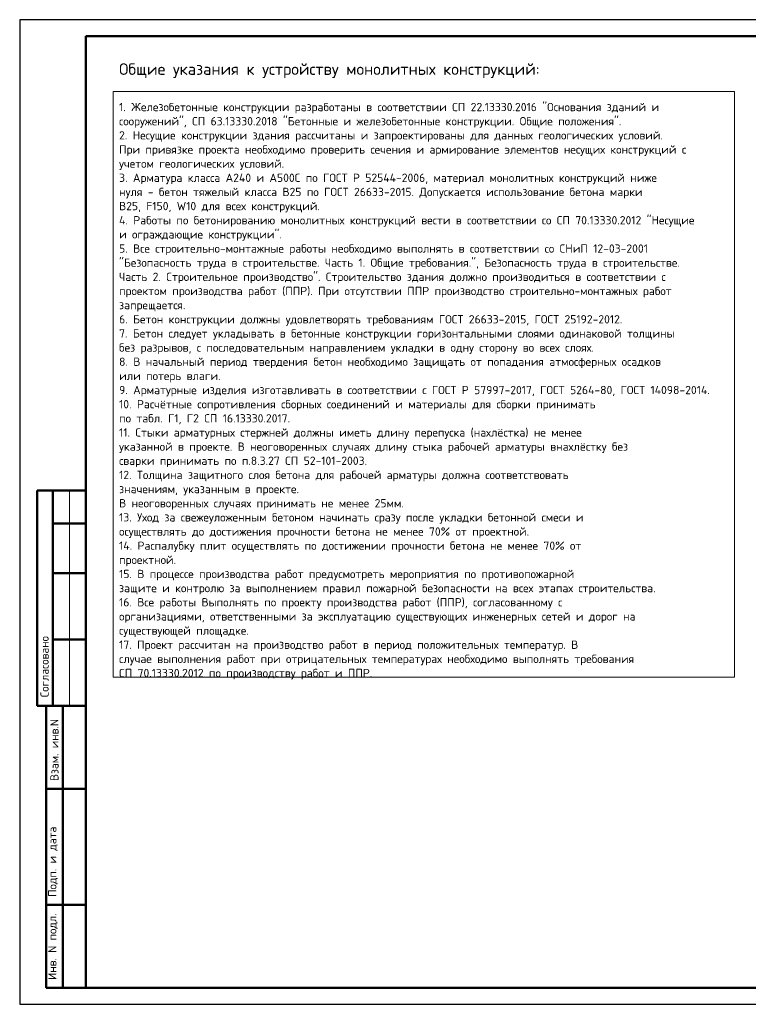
# Model space of a CAD drawing. Header units: millimetres. Extents: x 0 to 42000, y 0 to 29700.
# Tile 1 of 3: x 0 to 21991, y 0 to 29700. Entities that reach past the tile are written whole.
import ezdxf

# ---------------------------------------------------------------- set-up
doc = ezdxf.new("R2010")
doc.units = ezdxf.units.MM
doc.layers.add('Standard', color=7, linetype='Continuous', lineweight=25)
doc.layers.add('Позиционная метка линия выноска', color=7, linetype='Continuous', lineweight=13)
doc.styles.add('ARIAL', font='arial.ttf')
doc.styles.add('ISOCPEUR', font='txt')

msp = doc.modelspace()

# ---------------------------------------------------------------- linework, layer by layer
at = {"layer": 'Standard', "color": 7, "linetype": 'Continuous', "lineweight": 25, "transparency": 33554687}
msp.add_line((2000, 29200), (2000, 1058), dxfattribs=at)
at = {"layer": 'Standard', "color": 7, "linetype": 'Continuous', "lineweight": 50, "transparency": 33554687}
for p, q in [((6, 15500), (0, 15500)), ((2000, 15500), (527, 15500)), ((527, 15500), (527, 9000)), ((527, 15500), (527, 9000)), ((1000, 15500), (1000, 9000)), ((2000, 14500), (1000, 14500)), ((2000, 13000), (1000, 13000)), ((2000, 11000), (1000, 11000)), ((0, 9000), (6, 9000)), ((527, 9000), (2000, 9000)), ((800, 500), (800, 9000)), ((800, 500), (800, 9000)), ((1300, 500), (1300, 9000)), ((800, 6500), (2000, 6500)), ((800, 3000), (2000, 3000)), ((2000, 500), (800, 500))]:
    msp.add_line(p, q, dxfattribs=at)
at = {"layer": 'Standard', "color": 7, "linetype": 'Continuous', "lineweight": 13, "transparency": 33554687}
msp.add_line((1500, 15500), (1500, 9000), dxfattribs=at)
at = {"layer": 'Standard', "color": 7, "linetype": 'Continuous', "lineweight": 25, "transparency": 33554687}
msp.add_lwpolyline([(0, 0), (42000, 0), (42000, 29700), (0, 29700), (0, 0)], close=True, dxfattribs=at)
at = {"layer": 'Standard', "color": 7, "linetype": 'Continuous', "lineweight": 50, "transparency": 33554687}
msp.add_lwpolyline([(2000, 29200), (41500, 29200), (41500, 500), (2000, 500), (2000, 29200)], close=True, dxfattribs=at)
at = {"layer": 'Позиционная метка линия выноска', "color": 240, "linetype": 'Continuous', "lineweight": 13, "transparency": 33554687}
msp.add_lwpolyline([(2825, 27536), (21571, 27536), (21571, 9869), (2825, 9869), (2825, 27536)], close=True, dxfattribs=at)

# ---------------------------------------------------------------- texts
at = {"transparency": 33554687, "insert": (3000, 28385), "char_height": 350, "width": 24638.02, "attachment_point": 1, "line_spacing_factor": 1.024096, "style": 'ARIAL'}
msp.add_mtext('\\A1;{\\fISOCPEUR|i0|b0;\\H350.000000;\\W1.018787;\\C7;Общие указания к устройству монолитных конструкций:}\\P{\\fArial|i0|b0;\\H350.000000;\\W1.018787;\\C7; }\\P{\\fISOCPEUR|i0|b0;\\H250.000000;\\W1.018787;\\C7;1. Железобетонные конструкции разработаны в соответствии СП 22.13330.2016 "Основания зданий и}\\P{\\fISOCPEUR|i0|b0;\\H250.000000;\\W1.018787;\\C7;сооружений", СП 63.13330.2018 "Бетонные и железобетонные конструкции. Общие положения".}\\P{\\fISOCPEUR|i0|b0;\\H250.000000;\\W1.018787;\\C7;2. Несущие конструкции здания рассчитаны и запроектированы для данных геологических условий.}\\P{\\fISOCPEUR|i0|b0;\\H250.000000;\\W1.018787;\\C7;При привязке проекта необходимо проверить сечения и армирование элементов несущих конструкций с}\\P{\\fISOCPEUR|i0|b0;\\H250.000000;\\W1.018787;\\C7;учетом геологических условий.}\\P{\\fISOCPEUR|i0|b0;\\H250.000000;\\W1.018787;\\C7;3. Арматура класса А240 и А500С по ГОСТ Р 52544-2006, материал монолитных конструкций ниже}\\P{\\fISOCPEUR|i0|b0;\\H250.000000;\\W1.018787;\\C7;нуля - бетон тяжелый класса В25 по ГОСТ 26633-2015. Допускается использование бетона марки}\\P{\\fISOCPEUR|i0|b0;\\H250.000000;\\W1.018787;\\C7;В25, F150, W10 для всех конструкций.}\\P{\\fISOCPEUR|i0|b0;\\H250.000000;\\W1.018787;\\C7;4. Работы по бетонированию монолитных конструкций вести в соответствии со СП 70.13330.2012 "Несущие}\\P{\\fISOCPEUR|i0|b0;\\H250.000000;\\W1.018787;\\C7;и ограждающие конструкции".}\\P{\\fISOCPEUR|i0|b0;\\H250.000000;\\W1.018787;\\C7;5. Все строительно-монтажные работы необходимо выполнять в соответствии со СНиП 12-03-2001}\\P{\\fISOCPEUR|i0|b0;\\H250.000000;\\W1.018787;\\C7;"Безопасность труда в строительстве. Часть 1. Общие требования.", Безопасность труда в строительстве.}\\P{\\fISOCPEUR|i0|b0;\\H250.000000;\\W1.018787;\\C7;Часть 2. Строительное производство". Строительство здания должно производиться в соответствии с}\\P{\\fISOCPEUR|i0|b0;\\H250.000000;\\W1.018787;\\C7;проектом производства работ (ППР). При отсутствии ППР производство строительно-монтажных работ}\\P{\\fISOCPEUR|i0|b0;\\H250.000000;\\W1.018787;\\C7;запрещается.}\\P{\\fISOCPEUR|i0|b0;\\H250.000000;\\W1.018787;\\C7;6. Бетон конструкции должны удовлетворять требованиям ГОСТ 26633-2015, ГОСТ 25192-2012.}\\P{\\fISOCPEUR|i0|b0;\\H250.000000;\\W1.018787;\\C7;7. Бетон следует укладывать в бетонные конструкции горизонтальными слоями одинаковой толщины}\\P{\\fISOCPEUR|i0|b0;\\H250.000000;\\W1.018787;\\C7;без разрывов, с последовательным направлением укладки в одну сторону во всех слоях.}\\P{\\fISOCPEUR|i0|b0;\\H250.000000;\\W1.018787;\\C7;8. В начальный период твердения бетон необходимо защищать от попадания атмосферных осадков}\\P{\\fISOCPEUR|i0|b0;\\H250.000000;\\W1.018787;\\C7;или потерь влаги.}\\P{\\fISOCPEUR|i0|b0;\\H250.000000;\\W1.018787;\\C7;9. Арматурные изделия изготавливать в соответствии с ГОСТ Р 57997-2017, ГОСТ 5264-80, ГОСТ 14098-2014.}\\P{\\fISOCPEUR|i0|b0;\\H250.000000;\\W1.018787;\\C7;10. Расчётные сопротивления сборных соединений и материалы для сборки принимать}\\P{\\fISOCPEUR|i0|b0;\\H250.000000;\\W1.018787;\\C7;по табл. Г1, Г2 СП 16.13330.2017.}\\P{\\fISOCPEUR|i0|b0;\\H250.000000;\\W1.018787;\\C7;11. Стыки арматурных стержней должны иметь длину перепуска (нахлёстка) не менее}\\P{\\fISOCPEUR|i0|b0;\\H250.000000;\\W1.018787;\\C7;указанной в проекте. В неоговоренных случаях длину стыка рабочей арматуры внахлёстку без}\\P{\\fISOCPEUR|i0|b0;\\H250.000000;\\W1.018787;\\C7;сварки принимать по п.8.3.27 СП 52-101-2003.}\\P{\\fISOCPEUR|i0|b0;\\H250.000000;\\W1.018787;\\C7;12. Толщина защитного слоя бетона для рабочей арматуры должна соответствовать}\\P{\\fISOCPEUR|i0|b0;\\H250.000000;\\W1.018787;\\C7;значениям, указанным в проекте.}\\P{\\fISOCPEUR|i0|b0;\\H250.000000;\\W1.018787;\\C7;В неоговоренных случаях принимать не менее 25мм.}\\P{\\fISOCPEUR|i0|b0;\\H250.000000;\\W1.018787;\\C7;13. Уход за свежеуложенным бетоном начинать сразу после укладки бетонной смеси и}\\P{\\fISOCPEUR|i0|b0;\\H250.000000;\\W1.018787;\\C7;осуществлять до достижения прочности бетона не менее 70%%% от проектной.}\\P{\\fISOCPEUR|i0|b0;\\H250.000000;\\W1.018787;\\C7;14. Распалубку плит осуществлять по достижении прочности бетона не менее 70%%% от}\\P{\\fISOCPEUR|i0|b0;\\H250.000000;\\W1.018787;\\C7;проектной.}\\P{\\fISOCPEUR|i0|b0;\\H250.000000;\\W1.018787;\\C7;15. В процессе производства работ предусмотреть мероприятия по противопожарной}\\P{\\fISOCPEUR|i0|b0;\\H250.000000;\\W1.018787;\\C7;защите и контролю за выполнением правил пожарной безопасности на всех этапах строительства.}\\P{\\fISOCPEUR|i0|b0;\\H250.000000;\\W1.018787;\\C7;16. Все работы Выполнять по проекту производства работ (ППР), согласованному с}\\P{\\fISOCPEUR|i0|b0;\\H250.000000;\\W1.018787;\\C7;организациями, ответственными за эксплуатацию существующих инженерных сетей и дорог на}\\P{\\fISOCPEUR|i0|b0;\\H250.000000;\\W1.018787;\\C7;существующей площадке.}\\P{\\fISOCPEUR|i0|b0;\\H250.000000;\\W1.018787;\\C7;17. Проект рассчитан на производство работ в период положительных температур. В}\\P{\\fISOCPEUR|i0|b0;\\H250.000000;\\W1.018787;\\C7;случае выполнения работ при отрицательных температурах необходимо выполнять требования}\\P{\\fISOCPEUR|i0|b0;\\H250.000000;\\W1.018787;\\C7;СП 70.13330.2012 по производству работ и ППР.}\\P', dxfattribs=at)
at = {"layer": 'Standard', "color": 7, "linetype": 'Continuous', "lineweight": 50, "transparency": 33554687, "char_height": 250, "attachment_point": 7, "rotation": 90, "style": 'ISOCPEUR'}
for s, insert, width in [('\\A1;{\\fISOCPEUR|i0|b0;\\H250.000000;\\W1.000000;\\C7;Согласовано}\\P', (875, 9261), 2071.88), ('\\A1;{\\fISOCPEUR|i0|b0;\\H250.000000;\\W1.000000;\\C7;Взам. инв.N}\\P', (1173, 6736), 1909.1), ('\\A1;{\\fISOCPEUR|i0|b0;\\H250.000000;\\W1.000000;\\C7;Подп. и дата}\\P', (1149, 3242), 2197.06), ('\\A1;{\\fISOCPEUR|i0|b0;\\H250.000000;\\W1.000000;\\C7;Инв. N подл.}\\P', (1149, 734), 2021.79)]:
    msp.add_mtext(s, dxfattribs=dict(at, insert=insert, width=width))

doc.saveas('drawing.dxf')
